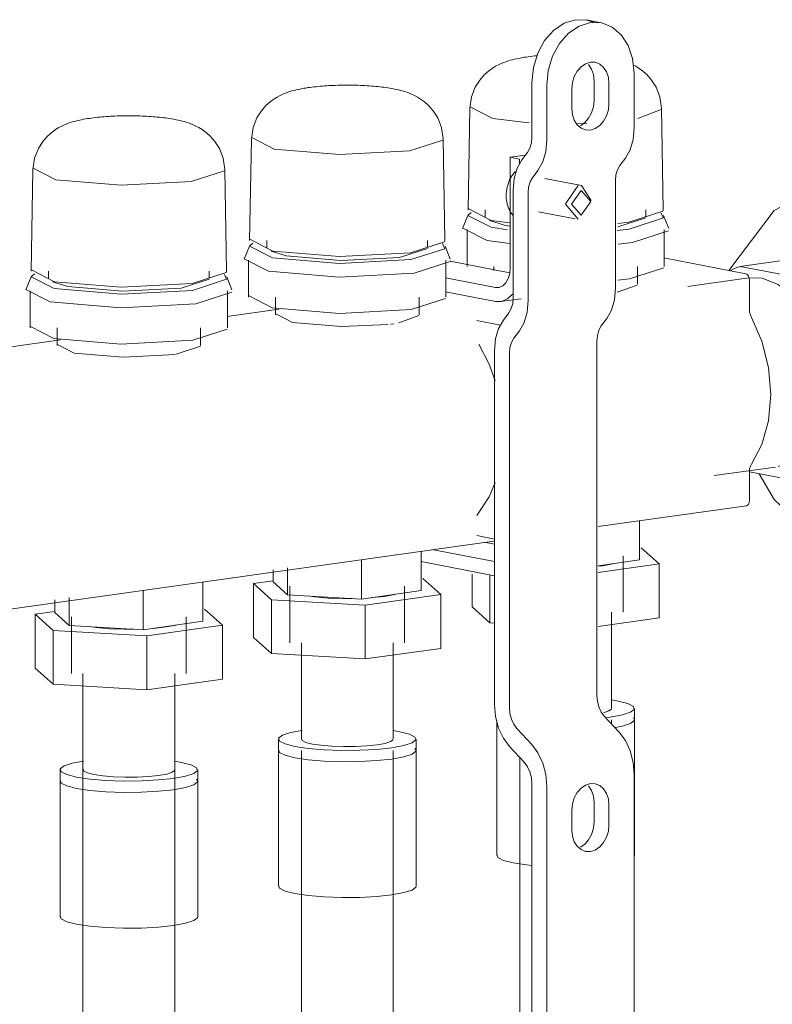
# Model space of a CAD drawing. Header units: millimetres. Extents: x 38570 to 76040, y -5041 to 9267.
# Tile 68 of 169: x 49619 to 49750, y 6597 to 6768. Entities that reach past the tile are written whole.
import ezdxf

# ---------------------------------------------------------------- set-up
doc = ezdxf.new("R2010")
doc.units = ezdxf.units.MM
doc.layers.add('M-EQPM-____-OTLN', color=50, linetype='Continuous', lineweight=20)
doc.layers.add('P-PIPE-____-OTLN', color=3, linetype='Continuous', lineweight=20)

# ---------------------------------------------------------------- blocks, each defined once
blk = doc.blocks.new('ADSK_Коллектор с регулирующими клапанами и расходомерами - N5-V46-3D Отопление left')
at = {"layer": 'M-EQPM-____-OTLN'}
for p, q in [((49720.01, 6767.93), (49717.42, 6768.43)), ((49725.72, 6759.18), (49725.72, 6749.63)), ((49707.91, 6757.55), (49707.91, 6747.99)), ((49718.75, 6754.38), (49718.75, 6757.84)), ((49721.35, 6757.33), (49721.35, 6753.88)), ((49710.5, 6747.49), (49710.5, 6757.04)), ((49714.88, 6752.97), (49714.88, 6756.43)), ((49697.09, 6753.07), (49696.78, 6735.32)), ((49697.14, 6753.28), (49701.08, 6751.27)), ((49726.38, 6751.25), (49730.46, 6752.84)), ((49730.82, 6735.32), (49730.51, 6753.07)), ((49730.51, 6753.07), (49730.51, 6753.07)), ((49701.08, 6751.27), (49707.38, 6750.52)), ((49715.84, 6750.33), (49717.47, 6750.37)), ((49659.03, 6747.72), (49658.72, 6729.98)), ((49659.08, 6747.94), (49663.02, 6745.93)), ((49692.45, 6747.72), (49692.45, 6747.73)), ((49692.75, 6729.98), (49692.45, 6747.72)), ((49707.15, 6745.35), (49706.18, 6744.07)), ((49706.78, 6744.87), (49704.14, 6744.5)), ((49705.76, 6744.18), (49704.14, 6744.5)), ((49704.14, 6744.5), (49704.14, 6725.26)), ((49705.76, 6743.32), (49705.76, 6744.18)), ((49724.21, 6744.34), (49723.24, 6743.06)), ((49620.96, 6742.38), (49620.66, 6724.64)), ((49621.02, 6742.59), (49624.95, 6740.59)), ((49654.39, 6742.38), (49654.39, 6742.39)), ((49654.69, 6724.64), (49654.39, 6742.38)), ((49708.02, 6740.93), (49708.98, 6742.2)), ((49716.56, 6739.55), (49710.16, 6740.79)), ((49722.48, 6740.42), (49722.48, 6721.65)), ((49704.66, 6738.78), (49704.66, 6720.02)), ((49707.26, 6719.51), (49707.26, 6738.28)), ((49716, 6739.56), (49713.75, 6736.4)), ((49718.25, 6736.96), (49716.56, 6739.55)), ((49696.83, 6735.54), (49700.84, 6733.5)), ((49699.79, 6735.32), (49699.79, 6734.13)), ((49709.04, 6734.99), (49715.44, 6733.75)), ((49713.75, 6736.33), (49716, 6733.73)), ((49727.8, 6734.13), (49727.8, 6735.32)), ((49696.75, 6734.32), (49695.84, 6732.1)), ((49700.51, 6733.47), (49703.14, 6732.64)), ((49700.84, 6733.5), (49704.06, 6733.05)), ((49722.88, 6732.38), (49727.76, 6733.95)), ((49731.76, 6732.1), (49730.84, 6734.32)), ((49695.86, 6732.13), (49700.1, 6729.97)), ((49696.61, 6731.9), (49696.61, 6725.45)), ((49700.79, 6732.31), (49703.61, 6731.87)), ((49703.14, 6732.64), (49704.11, 6732.49)), ((49730.98, 6725.45), (49730.98, 6731.9)), ((49658.77, 6730.2), (49662.78, 6728.15)), ((49661.73, 6729.97), (49661.73, 6728.79)), ((49689.74, 6728.79), (49689.74, 6729.97)), ((49700.1, 6729.97), (49704.05, 6729.44)), ((49658.69, 6728.98), (49657.78, 6726.75)), ((49662.45, 6728.12), (49665.07, 6727.29)), ((49693.7, 6726.75), (49692.78, 6728.98)), ((49657.79, 6726.79), (49662.03, 6724.63)), ((49658.55, 6726.55), (49658.55, 6720.11)), ((49692.92, 6720.11), (49692.92, 6726.55)), ((49693.65, 6726.4), (49704.06, 6724.38)), ((49730.93, 6726.96), (49745.18, 6724.2)), ((49620.71, 6724.85), (49624.72, 6722.81)), ((49623.67, 6724.63), (49623.67, 6723.45)), ((49651.68, 6723.45), (49651.68, 6724.63)), ((49701.3, 6725.45), (49701.3, 6724.78)), ((49726.3, 6722.4), (49726.3, 6725.45)), ((49620.63, 6723.64), (49619.72, 6721.41)), ((49655.63, 6721.41), (49654.72, 6723.64)), ((49701.55, 6721.82), (49692.87, 6723.5)), ((49745.83, 6723.09), (49745.83, 6718)), ((49619.73, 6721.45), (49623.97, 6719.28)), ((49620.49, 6721.21), (49620.49, 6714.77)), ((49624.39, 6722.78), (49627.01, 6721.95)), ((49654.86, 6714.77), (49654.86, 6721.21)), ((49722.8, 6720.97), (49726.26, 6722.23)), ((49658.61, 6720.34), (49662.66, 6718.27)), ((49663.24, 6720.11), (49663.24, 6717.05)), ((49688.24, 6717.05), (49688.24, 6720.11)), ((49692.87, 6721.03), (49701.55, 6719.35)), ((49702.45, 6719.33), (49706.04, 6719.83)), ((49663.79, 6718), (49654.8, 6716.73)), ((49663.28, 6717.22), (49666.22, 6715.72)), ((49684.74, 6715.63), (49688.2, 6716.89)), ((49702.46, 6715.23), (49698.31, 6716.03)), ((49703.9, 6717.37), (49702.94, 6716.09)), ((49720.96, 6716.37), (49720, 6715.09)), ((49620.55, 6714.99), (49624.59, 6712.93)), ((49625.17, 6714.77), (49625.17, 6711.71)), ((49650.17, 6711.71), (49650.17, 6714.77)), ((49683.28, 6715.41), (49683.84, 6715.48)), ((49625.73, 6712.65), (49616.74, 6711.39)), ((49704.78, 6712.95), (49705.74, 6714.23)), ((49625.21, 6711.87), (49628.16, 6710.37)), ((49645.94, 6710.16), (49650.13, 6711.54)), ((49701.42, 6710.81), (49701.42, 6649.09)), ((49719.24, 6712.44), (49719.24, 6650.73)), ((49704.02, 6648.59), (49704.02, 6710.31)), ((49745.83, 6689.72), (49745.83, 6684.63)), ((49719.45, 6680.13), (49745.32, 6683.76)), ((49726.69, 6674.3), (49726.69, 6681.2)), ((49698.31, 6678.55), (49701.42, 6677.95)), ((49566.99, 6658.72), (49701.31, 6677.58)), ((49699.59, 6677.41), (49701.42, 6677.06)), ((49688.63, 6668.95), (49688.63, 6675.86)), ((49701.42, 6674.01), (49690.45, 6676.13)), ((49723.8, 6665.19), (49723.8, 6675.05)), ((49730.12, 6673.6), (49726.98, 6676.41)), ((49678.21, 6674.39), (49678.21, 6667.49)), ((49688.63, 6674.02), (49701.42, 6671.54)), ((49726.69, 6674.3), (49719.45, 6673.28)), ((49719.45, 6672.11), (49730.12, 6673.6)), ((49720.28, 6673.3), (49719.48, 6673.2)), ((49722.03, 6673.62), (49720.28, 6673.3)), ((49730.12, 6664.23), (49730.12, 6673.6)), ((49662.84, 6670.46), (49662.84, 6672.59)), ((49665.32, 6668.25), (49665.32, 6672.93)), ((49697.48, 6666.15), (49697.48, 6671.81)), ((49700.61, 6663.34), (49700.61, 6671.7)), ((49650.57, 6663.61), (49650.57, 6670.51)), ((49662.84, 6670.65), (49659.42, 6670.17)), ((49659.42, 6670.17), (49662.55, 6667.36)), ((49659.42, 6660.8), (49659.42, 6670.17)), ((49665.32, 6668.25), (49662.84, 6670.46)), ((49665.74, 6669.71), (49665.74, 6659.85)), ((49685.74, 6659.85), (49685.74, 6669.71)), ((49692.06, 6668.26), (49688.92, 6671.07)), ((49640.15, 6669.05), (49640.15, 6662.15)), ((49678.21, 6667.49), (49665.32, 6668.25)), ((49688.63, 6668.95), (49678.21, 6667.49)), ((49678.87, 6666.41), (49692.06, 6668.26)), ((49682.22, 6667.96), (49680.03, 6667.73)), ((49683.97, 6668.28), (49682.22, 6667.96)), ((49692.06, 6658.89), (49692.06, 6668.26)), ((49624.78, 6665.12), (49624.78, 6667.38)), ((49627.26, 6662.9), (49627.26, 6667.73)), ((49662.55, 6667.36), (49678.87, 6666.41)), ((49662.55, 6657.99), (49662.55, 6667.36)), ((49678.87, 6657.04), (49678.87, 6666.41)), ((49624.78, 6665.31), (49621.36, 6664.83)), ((49621.36, 6664.83), (49624.49, 6662.02)), ((49621.36, 6655.46), (49621.36, 6664.83)), ((49627.26, 6662.9), (49624.78, 6665.12)), ((49653.99, 6662.92), (49650.86, 6665.72)), ((49700.61, 6663.34), (49697.48, 6666.15)), ((49721.8, 6648.42), (49721.8, 6665.19)), ((49640.15, 6662.15), (49627.26, 6662.9)), ((49627.67, 6664.36), (49627.67, 6654.5)), ((49650.57, 6663.61), (49640.15, 6662.15)), ((49640.81, 6661.06), (49653.99, 6662.92)), ((49645.91, 6662.94), (49644.16, 6662.62)), ((49647.67, 6654.5), (49647.67, 6664.36)), ((49653.99, 6653.55), (49653.99, 6662.92)), ((49701.42, 6663.29), (49700.61, 6663.34)), ((49730.12, 6664.23), (49719.45, 6662.73)), ((49624.49, 6662.02), (49640.81, 6661.06)), ((49624.49, 6652.65), (49624.49, 6662.02)), ((49640.81, 6651.69), (49640.81, 6661.06)), ((49644.16, 6662.62), (49641.97, 6662.38)), ((49662.55, 6657.99), (49659.42, 6660.8)), ((49667.74, 6659.85), (49667.74, 6643.08)), ((49683.74, 6643.08), (49683.74, 6659.85)), ((49678.87, 6657.04), (49662.55, 6657.99)), ((49692.06, 6658.89), (49678.87, 6657.04)), ((49624.49, 6652.65), (49621.36, 6655.46)), ((49629.67, 6654.5), (49629.67, 6637.73)), ((49645.67, 6637.73), (49645.67, 6654.5)), ((49640.81, 6651.69), (49624.49, 6652.65)), ((49653.99, 6653.55), (49640.81, 6651.69)), ((49725.8, 6646.45), (49725.8, 6648.42)), ((49701.8, 6646.25), (49701.8, 6622.78)), ((49720.54, 6647.06), (49723.13, 6644.28)), ((49720.79, 6646.81), (49721.58, 6646.92)), ((49725.8, 6646.45), (49725.6, 6646.81)), ((49725.6, 6646.81), (49725.8, 6646.45)), ((49725.8, 6622.78), (49725.8, 6646.45)), ((49707.91, 6642.15), (49705.31, 6644.93)), ((49663.74, 6643.08), (49663.74, 6641.11)), ((49687.74, 6641.11), (49687.74, 6643.08)), ((49663.74, 6641.11), (49663.74, 6617.43)), ((49687.74, 6641.1), (49687.54, 6641.46)), ((49687.54, 6641.46), (49687.74, 6641.1)), ((49687.74, 6617.43), (49687.74, 6641.11)), ((49704.02, 6641.76), (49706.61, 6638.98)), ((49625.67, 6637.73), (49625.67, 6635.76)), ((49649.67, 6635.76), (49649.67, 6637.73)), ((49625.67, 6635.76), (49625.67, 6612.09)), ((49649.67, 6635.76), (49649.48, 6636.12)), ((49649.48, 6636.12), (49649.67, 6635.76)), ((49649.67, 6612.09), (49649.67, 6635.76)), ((49707.91, 6635.31), (49707.91, 6570.75)), ((49725.72, 6636.95), (49725.72, 6572.39)), ((49710.5, 6570.25), (49710.5, 6634.81)), ((49718.75, 6628.63), (49718.75, 6632.08)), ((49714.88, 6627.22), (49714.88, 6630.67)), ((49721.35, 6631.58), (49721.35, 6628.13)), ((49725.8, 6622.78), (49725.76, 6622.62))]:
    blk.add_line(p, q, dxfattribs=at)
for points in [[(49707.91, 6757.55, 0), (49708.17, 6760.13, 0), (49708.93, 6762.62, 0), (49710.14, 6764.83, 0), (49711.71, 6766.62, 0), (49713.55, 6767.86, 0), (49715.52, 6768.48, 0)], [(49718.11, 6767.98, 0), (49716.14, 6767.36, 0), (49714.31, 6766.12, 0), (49712.73, 6764.33, 0), (49711.52, 6762.12, 0), (49710.76, 6759.63, 0), (49710.5, 6757.04, 0)], [(49715.52, 6768.48, 0), (49717.49, 6768.42, 0), (49718.67, 6768.03, 0)], [(49725.72, 6759.18, 0), (49725.47, 6761.7, 0), (49724.7, 6763.97, 0), (49723.5, 6765.84, 0), (49721.92, 6767.19, 0), (49720.08, 6767.92, 0), (49718.11, 6767.98, 0)], [(49697.09, 6753.07, 0), (49697.38, 6755.04, 0), (49698.02, 6756.69, 0), (49698.82, 6757.96, 0), (49699.62, 6758.87, 0), (49700.35, 6759.52, 0), (49701.01, 6759.99, 0), (49701.59, 6760.35, 0), (49702.11, 6760.62, 0), (49702.58, 6760.84, 0), (49703.01, 6761.01, 0), (49703.41, 6761.16, 0), (49703.8, 6761.29, 0), (49704.17, 6761.4, 0), (49704.52, 6761.49, 0), (49704.87, 6761.58, 0), (49705.22, 6761.66, 0), (49705.56, 6761.73, 0), (49705.91, 6761.8, 0), (49706.25, 6761.86, 0), (49706.59, 6761.92, 0), (49706.94, 6761.97, 0), (49707.29, 6762.02, 0), (49707.65, 6762.07, 0), (49708, 6762.11, 0), (49708.36, 6762.15, 0), (49708.73, 6762.19, 0)], [(49714.88, 6756.43, 0), (49714.99, 6757.53, 0), (49715.31, 6758.58, 0), (49715.82, 6759.52, 0), (49716.49, 6760.28, 0), (49717.28, 6760.81, 0), (49718.11, 6761.07, 0), (49718.95, 6761.05, 0), (49719.73, 6760.74, 0), (49720.4, 6760.16, 0), (49720.91, 6759.37, 0), (49721.24, 6758.4, 0), (49721.35, 6757.33, 0)], [(49718.75, 6757.84, 0), (49718.64, 6758.91, 0), (49718.32, 6759.87, 0), (49717.81, 6760.67, 0)], [(49730.51, 6753.07, 0), (49730.22, 6755.04, 0), (49729.58, 6756.69, 0), (49728.78, 6757.96, 0), (49727.98, 6758.87, 0), (49727.24, 6759.52, 0), (49726.59, 6759.99, 0), (49726.01, 6760.35, 0), (49725.49, 6760.62, 0)], [(49659.03, 6747.73, 0), (49659.32, 6749.69, 0), (49659.96, 6751.35, 0), (49660.76, 6752.61, 0), (49661.55, 6753.52, 0), (49662.29, 6754.18, 0), (49662.95, 6754.65, 0), (49663.53, 6755, 0), (49664.05, 6755.28, 0), (49664.52, 6755.49, 0), (49664.95, 6755.67, 0), (49665.35, 6755.82, 0), (49665.74, 6755.94, 0), (49666.1, 6756.05, 0), (49666.46, 6756.15, 0), (49666.81, 6756.24, 0), (49667.16, 6756.32, 0), (49667.5, 6756.39, 0), (49667.84, 6756.46, 0), (49668.19, 6756.52, 0), (49668.53, 6756.57, 0), (49668.88, 6756.63, 0), (49669.23, 6756.68, 0), (49669.58, 6756.72, 0), (49669.94, 6756.77, 0), (49670.3, 6756.8, 0), (49670.67, 6756.84, 0), (49671.04, 6756.88, 0), (49671.41, 6756.91, 0), (49671.78, 6756.93, 0), (49672.16, 6756.96, 0), (49672.54, 6756.98, 0), (49672.93, 6757, 0), (49673.32, 6757.02, 0), (49673.71, 6757.03, 0), (49674.1, 6757.05, 0), (49674.49, 6757.06, 0), (49674.89, 6757.06, 0), (49675.28, 6757.07, 0), (49675.68, 6757.07, 0), (49676.07, 6757.07, 0), (49676.47, 6757.06, 0), (49676.86, 6757.06, 0), (49677.26, 6757.05, 0), (49677.65, 6757.04, 0), (49678.04, 6757.02, 0), (49678.43, 6757.01, 0), (49678.81, 6756.99, 0), (49679.19, 6756.97, 0), (49679.57, 6756.94, 0), (49679.95, 6756.91, 0), (49680.32, 6756.88, 0), (49680.69, 6756.85, 0), (49681.06, 6756.82, 0), (49681.42, 6756.78, 0), (49681.78, 6756.74, 0), (49682.13, 6756.69, 0), (49682.49, 6756.64, 0), (49682.83, 6756.59, 0), (49683.18, 6756.54, 0), (49683.52, 6756.48, 0), (49683.79, 6756.43, 0)], [(49692.45, 6747.73, 0), (49692.16, 6749.69, 0), (49691.51, 6751.35, 0), (49690.72, 6752.61, 0), (49689.92, 6753.52, 0), (49689.18, 6754.18, 0), (49688.53, 6754.65, 0), (49687.95, 6755, 0), (49687.43, 6755.28, 0), (49686.96, 6755.49, 0), (49686.52, 6755.67, 0), (49686.12, 6755.82, 0), (49685.74, 6755.94, 0), (49685.37, 6756.05, 0), (49685.01, 6756.15, 0), (49684.66, 6756.24, 0), (49684.32, 6756.32, 0), (49683.97, 6756.39, 0), (49683.79, 6756.43, 0)], [(49721.35, 6753.88, 0), (49721.24, 6752.78, 0), (49720.91, 6751.72, 0), (49720.4, 6750.78, 0), (49719.73, 6750.02, 0), (49718.95, 6749.5, 0), (49718.11, 6749.24, 0), (49717.28, 6749.26, 0), (49716.49, 6749.57, 0), (49715.82, 6750.14, 0), (49715.31, 6750.94, 0), (49714.99, 6751.9, 0), (49714.88, 6752.97, 0)], [(49716.36, 6750, 0), (49717.14, 6750.53, 0), (49717.81, 6751.29, 0), (49718.32, 6752.23, 0), (49718.64, 6753.28, 0), (49718.75, 6754.38, 0)], [(49620.96, 6742.39, 0), (49621.25, 6744.35, 0), (49621.9, 6746.01, 0), (49622.69, 6747.27, 0), (49623.49, 6748.18, 0), (49624.23, 6748.83, 0), (49624.88, 6749.31, 0), (49625.46, 6749.66, 0), (49625.98, 6749.93, 0), (49626.45, 6750.15, 0), (49626.89, 6750.33, 0), (49627.29, 6750.47, 0), (49627.67, 6750.6, 0), (49628.04, 6750.71, 0), (49628.4, 6750.81, 0), (49628.75, 6750.89, 0), (49629.1, 6750.97, 0), (49629.44, 6751.05, 0), (49629.78, 6751.11, 0), (49630.13, 6751.17, 0), (49630.47, 6751.23, 0), (49630.82, 6751.28, 0), (49631.17, 6751.33, 0), (49631.52, 6751.38, 0), (49631.88, 6751.42, 0), (49632.24, 6751.46, 0), (49632.61, 6751.5, 0), (49632.97, 6751.53, 0), (49633.35, 6751.56, 0), (49633.72, 6751.59, 0), (49634.1, 6751.62, 0), (49634.48, 6751.64, 0), (49634.87, 6751.66, 0), (49635.25, 6751.68, 0), (49635.64, 6751.69, 0), (49636.04, 6751.7, 0), (49636.43, 6751.71, 0), (49636.82, 6751.72, 0), (49637.22, 6751.72, 0), (49637.61, 6751.73, 0), (49638.01, 6751.72, 0), (49638.41, 6751.72, 0), (49638.8, 6751.71, 0), (49639.19, 6751.71, 0), (49639.59, 6751.69, 0), (49639.98, 6751.68, 0), (49640.36, 6751.66, 0), (49640.75, 6751.64, 0), (49641.13, 6751.62, 0), (49641.51, 6751.6, 0), (49641.89, 6751.57, 0), (49642.26, 6751.54, 0), (49642.63, 6751.51, 0), (49643, 6751.47, 0), (49643.36, 6751.43, 0), (49643.72, 6751.39, 0), (49644.07, 6751.35, 0), (49644.42, 6751.3, 0), (49644.77, 6751.25, 0), (49645.12, 6751.19, 0), (49645.46, 6751.13, 0), (49645.73, 6751.08, 0)], [(49654.39, 6742.39, 0), (49654.1, 6744.35, 0), (49653.45, 6746.01, 0), (49652.66, 6747.27, 0), (49651.86, 6748.18, 0), (49651.12, 6748.83, 0), (49650.47, 6749.31, 0), (49649.88, 6749.66, 0), (49649.37, 6749.93, 0), (49648.9, 6750.15, 0), (49648.46, 6750.33, 0), (49648.06, 6750.47, 0), (49647.68, 6750.6, 0), (49647.31, 6750.71, 0), (49646.95, 6750.81, 0), (49646.6, 6750.89, 0), (49646.25, 6750.97, 0), (49645.91, 6751.05, 0), (49645.73, 6751.08, 0)], [(49725.72, 6749.63, 0), (49725.55, 6747.62, 0), (49725.03, 6745.82, 0), (49724.21, 6744.34, 0)], [(49663.02, 6745.93, 0), (49674.4, 6744.97, 0), (49686.57, 6745.62, 0), (49692.39, 6747.5, 0)], [(49707.91, 6747.99, 0), (49707.82, 6746.99, 0), (49707.56, 6746.09, 0), (49707.15, 6745.35, 0)], [(49708.98, 6742.2, 0), (49709.81, 6743.68, 0), (49710.32, 6745.48, 0), (49710.5, 6747.49, 0)], [(49706.18, 6744.07, 0), (49705.36, 6742.6, 0), (49704.84, 6740.79, 0), (49704.66, 6738.78, 0)], [(49624.95, 6740.59, 0), (49636.34, 6739.63, 0), (49648.51, 6740.28, 0), (49654.33, 6742.15, 0)], [(49704.99, 6742, 0), (49704.87, 6741.86, 0), (49704.75, 6741.71, 0), (49704.63, 6741.56, 0), (49704.52, 6741.4, 0), (49704.41, 6741.24, 0), (49704.31, 6741.07, 0), (49704.22, 6740.91, 0), (49704.13, 6740.73, 0), (49704.04, 6740.56, 0), (49703.96, 6740.38, 0), (49703.89, 6740.19, 0), (49703.82, 6740.01, 0), (49703.76, 6739.82, 0), (49703.7, 6739.63, 0), (49703.65, 6739.44, 0), (49703.6, 6739.24, 0), (49703.56, 6739.05, 0), (49703.52, 6738.85, 0), (49703.49, 6738.66, 0), (49703.47, 6738.46, 0), (49703.46, 6738.26, 0), (49703.44, 6738.06, 0), (49703.44, 6737.87, 0), (49703.44, 6737.67, 0), (49703.45, 6737.47, 0), (49703.46, 6737.28, 0), (49703.48, 6737.08, 0), (49703.51, 6736.89, 0), (49703.54, 6736.7, 0), (49703.58, 6736.51, 0), (49703.62, 6736.32, 0), (49703.67, 6736.14, 0), (49703.73, 6735.95, 0), (49703.79, 6735.78, 0), (49703.86, 6735.6, 0), (49703.94, 6735.43, 0), (49704.02, 6735.26, 0), (49704.11, 6735.1, 0), (49704.2, 6734.94, 0), (49704.3, 6734.78, 0), (49704.4, 6734.63, 0), (49704.51, 6734.49, 0), (49704.63, 6734.35, 0)], [(49723.24, 6743.06, 0), (49722.83, 6742.33, 0), (49722.57, 6741.42, 0), (49722.48, 6740.42, 0)], [(49707.26, 6738.28, 0), (49707.35, 6739.29, 0), (49707.61, 6740.19, 0), (49708.02, 6740.93, 0)], [(49716.49, 6738.73, 0), (49714.81, 6736.32, 0), (49716.49, 6734.38, 0)], [(49716.49, 6734.38, 0), (49718.17, 6736.79, 0), (49716.49, 6738.73, 0)], [(49697.35, 6734.89, 0), (49696.77, 6734.36, 0), (49700.79, 6732.31, 0)], [(49722.87, 6732.95, 0), (49724.83, 6733.18, 0), (49730.76, 6735.09, 0), (49730.81, 6735.3, 0)], [(49722.79, 6731.74, 0), (49724.88, 6731.99, 0), (49730.83, 6733.91, 0), (49730.39, 6734.8, 0)], [(49722.93, 6729.35, 0), (49725.47, 6729.64, 0), (49731.74, 6731.66, 0)], [(49662.78, 6728.15, 0), (49674.38, 6727.18, 0), (49686.77, 6727.84, 0), (49692.7, 6729.75, 0), (49692.75, 6729.96, 0)], [(49659.28, 6729.55, 0), (49658.71, 6729.01, 0), (49662.73, 6726.96, 0)], [(49662.73, 6726.96, 0), (49674.37, 6725.98, 0), (49686.81, 6726.65, 0), (49692.77, 6728.56, 0), (49692.33, 6729.46, 0)], [(49665.07, 6727.29, 0), (49674.62, 6726.49, 0), (49684.82, 6727.03, 0), (49689.7, 6728.61, 0)], [(49662.03, 6724.63, 0), (49674.3, 6723.6, 0), (49687.41, 6724.29, 0), (49693.68, 6726.32, 0)], [(49624.72, 6722.81, 0), (49636.32, 6721.83, 0), (49648.71, 6722.49, 0), (49654.64, 6724.41, 0), (49654.68, 6724.61, 0)], [(49704.14, 6725.26, 0), (49704.05, 6724.26, 0), (49703.79, 6723.36, 0), (49703.38, 6722.62, 0), (49702.85, 6722.1, 0), (49702.22, 6721.82, 0), (49701.55, 6721.82, 0)], [(49722.88, 6723.06, 0), (49724.94, 6723.3, 0), (49730.93, 6725.23, 0)], [(49621.22, 6724.2, 0), (49620.65, 6723.67, 0), (49624.67, 6721.62, 0)], [(49624.67, 6721.62, 0), (49636.31, 6720.64, 0), (49648.75, 6721.3, 0), (49654.7, 6723.22, 0), (49654.34, 6724.06, 0)], [(49627.01, 6721.95, 0), (49636.56, 6721.14, 0), (49646.76, 6721.69, 0), (49651.64, 6723.26, 0)], [(49745.18, 6724.2, 0), (49745.35, 6724.14, 0), (49745.5, 6724.01, 0), (49745.64, 6723.83, 0), (49745.74, 6723.6, 0), (49745.8, 6723.35, 0), (49745.83, 6723.09, 0)], [(49722.48, 6721.65, 0), (49722.31, 6719.64, 0), (49721.79, 6717.84, 0), (49720.96, 6716.37, 0)], [(49623.97, 6719.28, 0), (49636.24, 6718.25, 0), (49649.35, 6718.95, 0), (49655.62, 6720.97, 0)], [(49662.66, 6718.27, 0), (49674.37, 6717.29, 0), (49686.88, 6717.95, 0), (49692.87, 6719.88, 0)], [(49701.55, 6719.35, 0), (49702.64, 6719.36, 0), (49703.66, 6719.8, 0), (49704.53, 6720.65, 0)], [(49704.66, 6720.02, 0), (49704.58, 6719.01, 0), (49704.32, 6718.11, 0), (49703.9, 6717.37, 0)], [(49705.74, 6714.23, 0), (49706.56, 6715.7, 0), (49707.08, 6717.51, 0), (49707.26, 6719.51, 0)], [(49745.83, 6718, 0), (49745.87, 6717.5, 0), (49745.99, 6717.01, 0), (49746.19, 6716.57, 0)], [(49702.94, 6716.09, 0), (49702.12, 6714.62, 0), (49701.6, 6712.82, 0), (49701.42, 6710.81, 0)], [(49746.19, 6716.57, 0), (49748.02, 6712.44, 0), (49749.16, 6707.86, 0), (49749.56, 6703.14, 0), (49749.16, 6698.56, 0), (49748.02, 6694.43, 0), (49746.19, 6691.01, 0)], [(49624.59, 6712.93, 0), (49636.3, 6711.94, 0), (49648.82, 6712.61, 0), (49654.8, 6714.54, 0)], [(49666.22, 6715.72, 0), (49674.74, 6715, 0), (49682.84, 6715.36, 0)], [(49720, 6715.09, 0), (49719.59, 6714.35, 0), (49719.33, 6713.45, 0), (49719.24, 6712.44, 0)], [(49704.02, 6710.31, 0), (49704.1, 6711.31, 0), (49704.36, 6712.21, 0), (49704.78, 6712.95, 0)], [(49698.67, 6711.93, 0), (49700.46, 6708.44, 0), (49701.5, 6705.53, 0)], [(49628.16, 6710.37, 0), (49636.68, 6709.65, 0), (49645.78, 6710.14, 0)], [(49746.19, 6691.01, 0), (49745.99, 6690.65, 0), (49745.87, 6690.21, 0), (49745.83, 6689.72, 0)], [(49701.5, 6687.82, 0), (49700.46, 6685.32, 0), (49698.31, 6682.08, 0)], [(49745.83, 6684.63, 0), (49745.8, 6684.37, 0), (49745.74, 6684.15, 0), (49745.64, 6683.96, 0), (49745.5, 6683.83, 0), (49745.35, 6683.77, 0), (49745.32, 6683.76, 0)], [(49676.59, 6667.57, 0), (49674.94, 6667.57, 0), (49672.39, 6667.66, 0), (49670.06, 6667.86, 0), (49668.79, 6668.03, 0)], [(49638.52, 6662.23, 0), (49636.88, 6662.23, 0), (49634.32, 6662.32, 0), (49632, 6662.51, 0), (49630.73, 6662.69, 0)], [(49701.42, 6649.09, 0), (49701.6, 6647.02, 0), (49702.12, 6645.01, 0), (49702.94, 6643.22, 0), (49704.02, 6641.76, 0)], [(49719.24, 6650.73, 0), (49719.33, 6649.69, 0), (49719.59, 6648.69, 0), (49720, 6647.79, 0), (49720.54, 6647.06, 0)], [(49721.58, 6646.92, 0), (49723.68, 6647.3, 0), (49725.1, 6647.76, 0), (49725.76, 6648.26, 0), (49725.6, 6648.78, 0), (49724.64, 6649.27, 0), (49722.93, 6649.7, 0), (49721.8, 6649.9, 0)], [(49705.31, 6644.93, 0), (49704.78, 6645.66, 0), (49704.36, 6646.55, 0), (49704.1, 6647.55, 0), (49704.02, 6648.59, 0)], [(49721.77, 6648.32, 0), (49721.34, 6647.98, 0), (49720.39, 6647.67, 0)], [(49722.46, 6645.08, 0), (49723.68, 6645.33, 0), (49725.1, 6645.79, 0), (49725.76, 6646.29, 0)], [(49725.76, 6646.29, 0), (49725.1, 6645.79, 0), (49723.68, 6645.33, 0), (49722.46, 6645.08, 0)], [(49667.86, 6644.57, 0), (49665.86, 6644.2, 0), (49664.43, 6643.74, 0), (49663.77, 6643.24, 0), (49663.93, 6642.72, 0), (49664.9, 6642.23, 0), (49666.6, 6641.8, 0), (49668.93, 6641.45, 0), (49671.72, 6641.21, 0), (49674.78, 6641.11, 0), (49677.91, 6641.13, 0), (49680.89, 6641.29, 0), (49683.52, 6641.57, 0)], [(49683.52, 6641.57, 0), (49685.62, 6641.96, 0), (49687.04, 6642.42, 0), (49687.7, 6642.92, 0), (49687.54, 6643.44, 0), (49686.57, 6643.93, 0), (49684.87, 6644.36, 0), (49683.74, 6644.55, 0)], [(49723.13, 6644.28, 0), (49724.21, 6642.82, 0), (49725.03, 6641.03, 0), (49725.55, 6639.02, 0), (49725.72, 6636.95, 0)], [(49680.92, 6642.07, 0), (49679.17, 6641.89, 0), (49677.18, 6641.78, 0), (49675.1, 6641.76, 0), (49673.06, 6641.84, 0), (49671.2, 6641.99, 0), (49669.65, 6642.22, 0), (49668.51, 6642.51, 0), (49667.87, 6642.84, 0), (49667.76, 6643.18, 0)], [(49683.71, 6642.97, 0), (49683.27, 6642.64, 0), (49682.32, 6642.33, 0), (49680.92, 6642.07, 0)], [(49663.77, 6641.26, 0), (49663.93, 6640.75, 0), (49664.9, 6640.26, 0), (49666.6, 6639.82, 0), (49668.93, 6639.48, 0), (49671.72, 6639.24, 0), (49674.78, 6639.13, 0), (49677.91, 6639.16, 0), (49680.89, 6639.32, 0), (49683.52, 6639.6, 0)], [(49683.52, 6639.6, 0), (49680.89, 6639.32, 0), (49677.91, 6639.16, 0), (49674.78, 6639.13, 0), (49671.72, 6639.24, 0), (49668.93, 6639.48, 0), (49666.6, 6639.82, 0), (49664.9, 6640.26, 0), (49663.93, 6640.75, 0), (49663.77, 6641.26, 0)], [(49683.52, 6639.6, 0), (49685.62, 6639.98, 0), (49687.04, 6640.44, 0), (49687.7, 6640.95, 0)], [(49687.7, 6640.95, 0), (49687.04, 6640.44, 0), (49685.62, 6639.98, 0), (49683.52, 6639.6, 0)], [(49710.5, 6634.81, 0), (49710.32, 6636.89, 0), (49709.81, 6638.89, 0), (49708.98, 6640.68, 0), (49707.91, 6642.15, 0)], [(49629.79, 6639.23, 0), (49627.79, 6638.86, 0), (49626.37, 6638.4, 0), (49625.71, 6637.89, 0), (49625.87, 6637.38, 0), (49626.84, 6636.88, 0), (49628.54, 6636.45, 0), (49630.87, 6636.11, 0), (49633.65, 6635.87, 0), (49636.72, 6635.76, 0), (49639.85, 6635.79, 0), (49642.83, 6635.95, 0), (49645.46, 6636.23, 0)], [(49645.46, 6636.23, 0), (49647.56, 6636.61, 0), (49648.98, 6637.07, 0), (49649.64, 6637.58, 0), (49649.48, 6638.09, 0), (49648.51, 6638.58, 0), (49646.81, 6639.02, 0), (49645.68, 6639.21, 0)], [(49706.61, 6638.98, 0), (49707.15, 6638.25, 0), (49707.56, 6637.35, 0), (49707.82, 6636.35, 0), (49707.91, 6635.31, 0)], [(49642.86, 6636.73, 0), (49641.11, 6636.54, 0), (49639.12, 6636.44, 0), (49637.04, 6636.42, 0), (49634.99, 6636.49, 0), (49633.14, 6636.65, 0), (49631.58, 6636.88, 0), (49630.45, 6637.17, 0), (49629.81, 6637.5, 0), (49629.7, 6637.84, 0)], [(49645.65, 6637.63, 0), (49645.21, 6637.29, 0), (49644.26, 6636.99, 0), (49642.86, 6636.73, 0)], [(49625.71, 6635.92, 0), (49625.87, 6635.4, 0), (49626.84, 6634.91, 0), (49628.54, 6634.48, 0), (49630.87, 6634.13, 0), (49633.65, 6633.9, 0), (49636.72, 6633.79, 0), (49639.85, 6633.82, 0), (49642.83, 6633.98, 0), (49645.46, 6634.26, 0)], [(49645.46, 6634.26, 0), (49642.83, 6633.98, 0), (49639.85, 6633.82, 0), (49636.72, 6633.79, 0), (49633.65, 6633.9, 0), (49630.87, 6634.13, 0), (49628.54, 6634.48, 0), (49626.84, 6634.91, 0), (49625.87, 6635.4, 0), (49625.71, 6635.92, 0)], [(49645.46, 6634.26, 0), (49647.56, 6634.64, 0), (49648.98, 6635.1, 0), (49649.64, 6635.6, 0)], [(49649.64, 6635.6, 0), (49648.98, 6635.1, 0), (49647.56, 6634.64, 0), (49645.46, 6634.26, 0)], [(49714.88, 6630.67, 0), (49714.99, 6631.77, 0), (49715.31, 6632.83, 0), (49715.82, 6633.77, 0), (49716.49, 6634.53, 0), (49717.28, 6635.05, 0), (49718.11, 6635.32, 0), (49718.95, 6635.29, 0), (49719.73, 6634.98, 0), (49720.4, 6634.41, 0), (49720.91, 6633.61, 0), (49721.24, 6632.65, 0), (49721.35, 6631.58, 0)], [(49718.75, 6632.08, 0), (49718.64, 6633.15, 0), (49718.32, 6634.11, 0), (49717.81, 6634.91, 0)], [(49716.36, 6624.24, 0), (49717.14, 6624.77, 0), (49717.81, 6625.53, 0), (49718.32, 6626.47, 0), (49718.64, 6627.53, 0), (49718.75, 6628.63, 0)], [(49721.35, 6628.13, 0), (49721.24, 6627.02, 0), (49720.91, 6625.97, 0), (49720.4, 6625.03, 0), (49719.73, 6624.27, 0), (49718.95, 6623.74, 0), (49718.11, 6623.48, 0), (49717.28, 6623.5, 0), (49716.49, 6623.81, 0), (49715.82, 6624.39, 0), (49715.31, 6625.18, 0), (49714.99, 6626.15, 0), (49714.88, 6627.22, 0)], [(49707.86, 6621.06, 0), (49706.99, 6621.15, 0), (49704.66, 6621.49, 0), (49702.96, 6621.93, 0), (49702, 6622.42, 0), (49701.84, 6622.93, 0)], [(49683.52, 6615.93, 0), (49680.89, 6615.65, 0), (49677.91, 6615.49, 0), (49674.78, 6615.46, 0), (49671.72, 6615.57, 0), (49668.93, 6615.8, 0), (49666.6, 6616.15, 0), (49664.9, 6616.58, 0), (49663.93, 6617.08, 0), (49663.77, 6617.59, 0)], [(49687.74, 6617.43, 0), (49687.7, 6617.28, 0), (49687.04, 6616.77, 0), (49685.62, 6616.31, 0), (49683.52, 6615.93, 0)], [(49645.46, 6610.58, 0), (49642.83, 6610.3, 0), (49639.85, 6610.14, 0), (49636.72, 6610.12, 0), (49633.65, 6610.23, 0), (49630.87, 6610.46, 0), (49628.54, 6610.81, 0), (49626.84, 6611.24, 0), (49625.87, 6611.73, 0), (49625.71, 6612.25, 0)], [(49649.67, 6612.09, 0), (49649.64, 6611.93, 0), (49648.98, 6611.43, 0), (49647.56, 6610.97, 0), (49645.46, 6610.58, 0)]]:
    blk.add_polyline3d(points, dxfattribs=at)
blk = doc.blocks.new('ADSK_Полипропилен_Муфта разъемная НР - 32 х 1_-1254459-3D Отопление left')
at = {"layer": 'P-PIPE-____-OTLN', "color": 5}
for p, q in [((50864.48, 382.59), (50876.66, 384.3)), ((50876.66, 384.3), (50888.49, 382.01)), ((50862.2, 381.6), (50854.33, 371.16)), ((50876.31, 380.3), (50864.48, 382.59)), ((50888.49, 382.01), (50876.31, 380.3)), ((50878.59, 378.43), (50890.77, 380.14)), ((50890.77, 380.14), (50899.14, 365.79)), ((50886.96, 364.08), (50878.59, 378.43)), ((50891.63, 377.74), (50879.83, 376.09)), ((50866.55, 373.31), (50856.28, 371.87)), ((50866.55, 373.31), (50874.24, 371.83)), ((50863.96, 370.38), (50856.28, 371.87)), ((50863.96, 370.38), (50874.24, 371.83)), ((50857.8, 369.86), (50847.14, 368.37)), ((50875.93, 370.43), (50865.65, 368.99)), ((50875.93, 370.43), (50881.36, 361.12)), ((50871.09, 359.67), (50865.65, 368.99)), ((50899.14, 365.79), (50886.96, 364.08)), ((50871.09, 359.67), (50881.36, 361.12)), ((50887.9, 360.43), (50900.08, 362.14)), ((50887.9, 342.43), (50887.9, 360.43)), ((50900.08, 362.14), (50900.08, 344.14)), ((50882.07, 358.4), (50871.79, 356.96)), ((50882.07, 358.4), (50882.07, 346.72)), ((50871.79, 345.27), (50871.79, 356.96)), ((50871.79, 345.27), (50882.07, 346.72)), ((50881.36, 344.27), (50871.09, 342.83)), ((50881.36, 344.27), (50875.93, 337.06)), ((50900.08, 344.14), (50887.9, 342.43)), ((50865.65, 335.62), (50871.09, 342.83)), ((50886.96, 339.15), (50899.14, 340.86)), ((50899.14, 340.86), (50890.77, 329.75)), ((50878.59, 328.04), (50886.96, 339.15)), ((50885.32, 336.97), (50897.12, 338.63)), ((50851.77, 335.39), (50862.43, 336.89)), ((50865.65, 335.62), (50875.93, 337.06)), ((50857.89, 336.05), (50863.96, 334.88)), ((50859.56, 335.73), (50862.2, 331.21)), ((50874.24, 336.32), (50863.96, 334.88)), ((50890.77, 329.75), (50878.59, 328.04)), ((50864.48, 329.33), (50876.31, 327.04)), ((50876.31, 327.04), (50888.49, 328.75))]:
    blk.add_line(p, q, dxfattribs=at)
for points in [[(50864.48, 382.59, 0), (50863.32, 382.16, 0), (50862.2, 381.6, 0)], [(50888.49, 382.01, 0), (50889.65, 381.13, 0), (50890.77, 380.14, 0)], [(50878.59, 378.43, 0), (50877.47, 379.42, 0), (50876.31, 380.3, 0)], [(50892.17, 377.8, 0), (50894.37, 377.66, 0), (50897.69, 376.36, 0), (50900.78, 373.81, 0), (50903.43, 370.21, 0), (50905.46, 365.78, 0), (50906.74, 360.83, 0), (50907.18, 355.71, 0)], [(50856.28, 371.87, 0), (50855.41, 371.55, 0), (50854.58, 371.13, 0)], [(50874.24, 371.83, 0), (50875.1, 371.18, 0), (50875.93, 370.43, 0)], [(50857.84, 369.87, 0), (50860.12, 369.8, 0), (50862.91, 368.7, 0), (50865.52, 366.55, 0), (50867.75, 363.51, 0), (50869.47, 359.78, 0), (50870.55, 355.61, 0), (50870.91, 351.29, 0)], [(50865.65, 368.99, 0), (50864.82, 369.73, 0), (50863.96, 370.38, 0)], [(50899.14, 365.79, 0), (50899.65, 363.98, 0), (50900.08, 362.14, 0)], [(50887.9, 360.43, 0), (50887.47, 362.27, 0), (50886.96, 364.08, 0)], [(50881.36, 361.12, 0), (50881.75, 359.77, 0), (50882.07, 358.4, 0)], [(50871.79, 356.96, 0), (50871.47, 358.33, 0), (50871.09, 359.67, 0)], [(50907.18, 355.71, 0), (50906.74, 350.75, 0), (50905.46, 346.3, 0), (50903.43, 342.66, 0), (50900.78, 340.07, 0), (50897.69, 338.73, 0)], [(50870.91, 351.29, 0), (50870.55, 347.11, 0), (50869.47, 343.35, 0), (50867.75, 340.28, 0), (50865.52, 338.11, 0), (50862.91, 336.97, 0)], [(50882.07, 346.72, 0), (50881.75, 345.47, 0), (50881.36, 344.27, 0)], [(50871.09, 342.83, 0), (50871.47, 344.03, 0), (50871.79, 345.27, 0)], [(50900.08, 344.14, 0), (50899.65, 342.47, 0), (50899.14, 340.86, 0)], [(50886.96, 339.15, 0), (50887.47, 340.76, 0), (50887.9, 342.43, 0)], [(50875.93, 337.06, 0), (50875.1, 336.64, 0), (50874.24, 336.32, 0)], [(50863.96, 334.88, 0), (50864.82, 335.2, 0), (50865.65, 335.62, 0)], [(50862.2, 331.21, 0), (50863.32, 330.21, 0), (50864.48, 329.33, 0)], [(50890.77, 329.75, 0), (50889.65, 329.19, 0), (50888.49, 328.75, 0)], [(50876.31, 327.04, 0), (50877.47, 327.48, 0), (50878.59, 328.04, 0)]]:
    blk.add_polyline3d(points, dxfattribs=at)

msp = doc.modelspace()

# ---------------------------------------------------------------- linework, layer by layer
at = {"layer": 'P-PIPE-____-OTLN', "color": 5}
for p, q in [((49721.8, 6645.71), (49721.8, 6646.45)), ((49667.74, 6641.11), (49667.74, 6201.7)), ((49683.74, 6201.7), (49683.74, 6641.11)), ((49705.8, 6639.85), (49705.8, 6567.03)), ((49629.67, 6637.73), (49629.67, 6196.35)), ((49645.67, 6196.35), (49645.67, 6637.73))]:
    msp.add_line(p, q, dxfattribs=at)
for points in [[(49629.7, 6637.84, 0), (49629.81, 6637.5, 0), (49630.45, 6637.17, 0), (49631.58, 6636.88, 0)], [(49642.86, 6636.73, 0), (49644.26, 6636.99, 0), (49645.21, 6637.29, 0), (49645.65, 6637.63, 0)], [(49631.58, 6636.88, 0), (49633.14, 6636.65, 0), (49634.99, 6636.49, 0), (49637.04, 6636.42, 0), (49639.12, 6636.44, 0), (49641.11, 6636.54, 0), (49642.86, 6636.73, 0)]]:
    msp.add_polyline3d(points, dxfattribs=at)

# ---------------------------------------------------------------- block references
at = {"layer": 'M-EQPM-____-OTLN'}
msp.add_blockref('ADSK_Коллектор с регулирующими клапанами и расходомерами - N5-V46-3D Отопление left', (0, 0), dxfattribs=at)
at = {"layer": 'P-PIPE-____-OTLN', "color": 5}
msp.add_blockref('ADSK_Полипропилен_Муфта разъемная НР - 32 х 1_-1254459-3D Отопление left', (-1112.06, 6353.61), dxfattribs=at)

doc.saveas('drawing.dxf')
